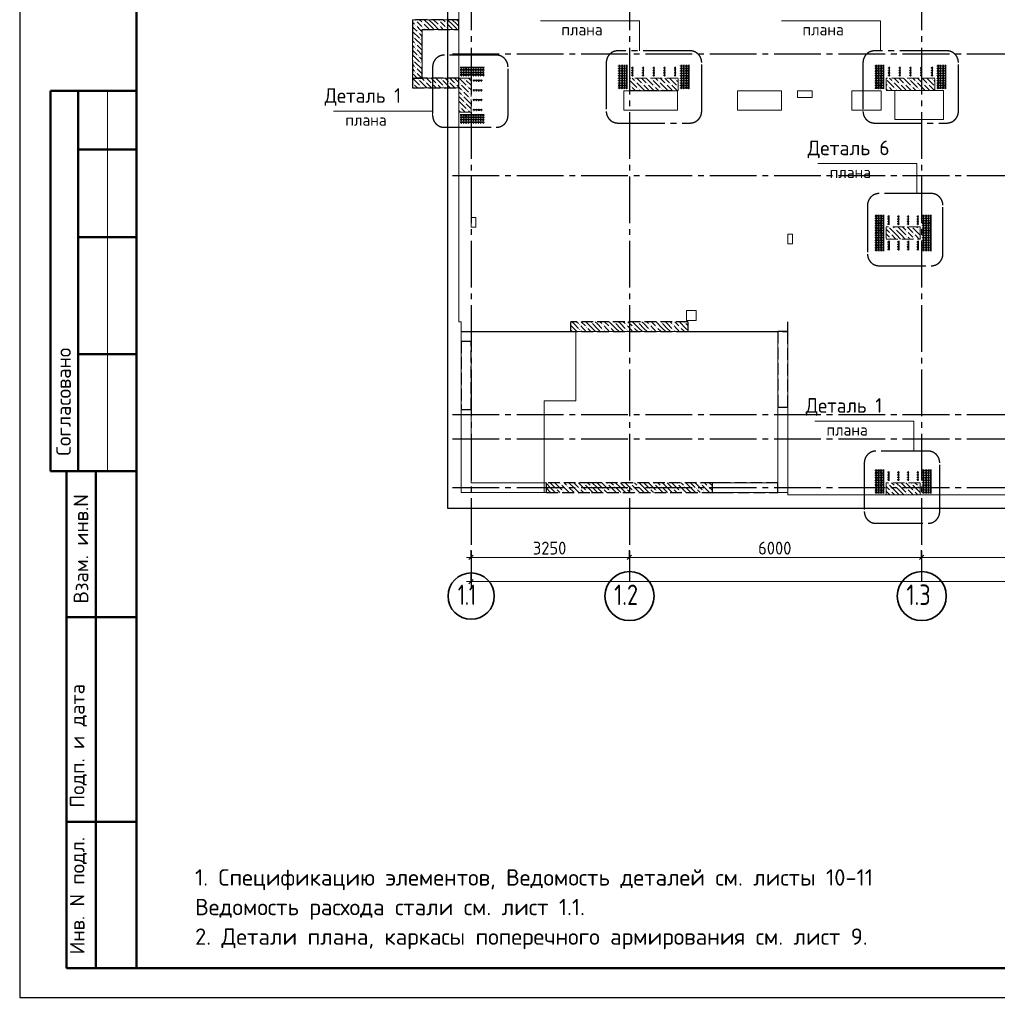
# Model space of a CAD drawing. Header units: millimetres. Extents: x 0 to 50400, y -143 to 35640.
# Tile 1 of 12: x 0 to 20068, y -143 to 20063. Entities that reach past the tile are written whole.
import ezdxf

# ---------------------------------------------------------------- set-up
doc = ezdxf.new("R2010")
doc.units = ezdxf.units.MM
doc.linetypes.add('______2', pattern=[324, 240, -84])
doc.linetypes.add('______5', pattern=[1320, 960, -120, 120, -120])
for name, color, linetype, lineweight in [('Standard', 7, 'Continuous', 25), ('ЖБ Перекрытие верхний уровень', 7, 'Continuous', 35), ('ЖБ Пилон', 7, 'Continuous', 35), ('ЖБ Стена верхний уровень', 7, 'Continuous', 35), ('Общий01', 7, 'Continuous', 13), ('Позиционная метка линия выноска', 7, 'Continuous', 13), ('Размерная линия_ общее', 7, 'Continuous', 13)]:
    doc.layers.add(name, color=color, linetype=linetype, lineweight=lineweight)
doc.layers.add('Вспомогательная арматура', color=7, linetype='Continuous', lineweight=18, true_color=0x656565)
doc.layers.add('Поперечная арматура', color=7, linetype='Continuous', lineweight=18, true_color=0x5a2814)
doc.layers.add('Оси', color=7, linetype='______5', true_color=0x656565)
doc.styles.add('ISOCPEUR', font='txt')

msp = doc.modelspace()

# ---------------------------------------------------------------- hatches: boundary and pattern name
at = {"layer": 'ЖБ Пилон', "linetype": 'Continuous', "lineweight": 18, "transparency": 33554687}
for points in [[(9132, 18841), (9140, 18849), (9147, 18841), (9140, 18833)], [(12636, 18793), (12644, 18801), (12651, 18793), (12644, 18785)], [(12972, 18841), (12980, 18849), (12987, 18841), (12980, 18833)], [(13116, 18793), (13124, 18801), (13131, 18793), (13124, 18785)], [(13452, 18841), (13460, 18849), (13467, 18841), (13460, 18833)], [(17785, 18844), (17787, 18841), (17785, 18839)], [(17916, 18793), (17924, 18801), (17931, 18793), (17924, 18785)], [(18252, 18841), (18260, 18849), (18267, 18841), (18260, 18833)], [(18396, 18793), (18404, 18801), (18411, 18793), (18404, 18785)], [(18732, 18841), (18740, 18849), (18747, 18841), (18740, 18833)], [(9036, 18745), (9044, 18753), (9051, 18745), (9044, 18737)], [(9084, 18601), (9092, 18609), (9099, 18601), (9092, 18594)], [(9180, 18697), (9188, 18705), (9195, 18697), (9188, 18689)], [(12540, 18697), (12548, 18705), (12555, 18697), (12548, 18689)], [(12684, 18649), (12692, 18657), (12699, 18649), (12692, 18641)], [(12780, 18745), (12788, 18753), (12795, 18745), (12788, 18737)], [(12876, 18745), (12884, 18753), (12891, 18745), (12884, 18737)], [(13020, 18697), (13028, 18705), (13035, 18697), (13028, 18689)], [(13164, 18649), (13172, 18657), (13179, 18649), (13172, 18641)], [(13260, 18745), (13268, 18753), (13275, 18745), (13268, 18737)], [(13356, 18745), (13364, 18753), (13371, 18745), (13364, 18737)], [(13500, 18697), (13508, 18705), (13515, 18698), (13515, 18697), (13508, 18689)], [(17820, 18697), (17828, 18705), (17835, 18697), (17828, 18689)], [(17964, 18649), (17972, 18657), (17979, 18649), (17972, 18641)], [(18060, 18745), (18068, 18753), (18075, 18745), (18068, 18737)], [(18156, 18745), (18164, 18753), (18171, 18745), (18164, 18737)], [(18300, 18697), (18308, 18705), (18315, 18697), (18308, 18689)], [(18444, 18649), (18452, 18657), (18459, 18649), (18452, 18641)], [(18540, 18745), (18548, 18753), (18555, 18745), (18548, 18737)], [(18636, 18745), (18644, 18753), (18651, 18745), (18644, 18737)], [(18780, 18697), (18785, 18703), (18785, 18692)], [(9084, 18505), (9092, 18513), (9099, 18505), (9092, 18497)], [(9228, 18553), (9236, 18561), (9243, 18553), (9236, 18545)], [(9228, 18457), (9236, 18465), (9243, 18457), (9236, 18449)], [(9036, 18265), (9044, 18273), (9051, 18265), (9044, 18257)], [(9132, 18361), (9140, 18369), (9147, 18361), (9140, 18354)], [(9180, 18217), (9188, 18225), (9195, 18217), (9188, 18209)], [(17830, 15812), (17828, 15809), (17825, 15812)], [(17964, 15769), (17972, 15777), (17979, 15769), (17972, 15761)], [(18310, 15812), (18308, 15809), (18305, 15812)], [(18444, 15769), (18452, 15777), (18459, 15769), (18452, 15761)], [(17868, 15673), (17876, 15681), (17883, 15673), (17876, 15665)], [(17868, 15577), (17876, 15585), (17883, 15577), (17876, 15569)], [(18204, 15721), (18212, 15729), (18219, 15721), (18212, 15714)], [(18204, 15625), (18212, 15633), (18219, 15625), (18212, 15617)], [(18348, 15673), (18356, 15681), (18363, 15673), (18356, 15665)], [(18348, 15577), (18356, 15585), (18363, 15577), (18356, 15569)], [(17820, 10537), (17828, 10545), (17835, 10537), (17828, 10529)], [(18300, 10537), (18308, 10545), (18315, 10537), (18308, 10529)], [(17868, 10393), (17876, 10401), (17883, 10393), (17876, 10385)], [(17964, 10489), (17972, 10497), (17979, 10489), (17972, 10481)], [(18204, 10441), (18212, 10449), (18219, 10441), (18212, 10433)], [(18204, 10345), (18212, 10353), (18219, 10345), (18212, 10337)], [(18348, 10393), (18356, 10401), (18363, 10393), (18356, 10385)], [(18444, 10489), (18452, 10497), (18459, 10489), (18452, 10481)]]:
    msp.add_hatch(color=7, dxfattribs=at).paths.add_polyline_path(points, flags=16)
at = {"layer": 'ЖБ Стена верхний уровень', "linetype": 'Continuous', "lineweight": 18, "transparency": 33554687}
for points in [[(8124, 20041), (8132, 20049), (8139, 20041), (8132, 20033)], [(8604, 20041), (8612, 20049), (8619, 20041), (8612, 20033)], [(8124, 19945), (8132, 19953), (8139, 19945), (8132, 19937)], [(8172, 19801), (8180, 19809), (8187, 19801), (8180, 19793)], [(8268, 19993), (8276, 20001), (8283, 19993), (8276, 19985)], [(8268, 19897), (8276, 19905), (8283, 19897), (8276, 19889)], [(8604, 19945), (8612, 19953), (8619, 19945), (8612, 19937)], [(8748, 19993), (8756, 20001), (8763, 19993), (8756, 19985)], [(8748, 19897), (8756, 19905), (8763, 19897), (8756, 19889)], [(8076, 19705), (8084, 19713), (8091, 19705), (8084, 19697)], [(8220, 19657), (8228, 19665), (8235, 19657), (8228, 19649)], [(8124, 19561), (8132, 19569), (8139, 19561), (8132, 19553)], [(8124, 19465), (8132, 19473), (8139, 19465), (8132, 19457)], [(8076, 19225), (8084, 19233), (8091, 19225), (8084, 19217)], [(8172, 19321), (8180, 19329), (8187, 19321), (8180, 19313)], [(8124, 19081), (8132, 19089), (8139, 19081), (8132, 19073)], [(8124, 18985), (8132, 18993), (8139, 18985), (8132, 18977)], [(8220, 19177), (8228, 19185), (8235, 19177), (8228, 19169)], [(8172, 18841), (8180, 18849), (8187, 18841), (8180, 18833)], [(8316, 18793), (8324, 18801), (8331, 18793), (8324, 18785)], [(8652, 18841), (8660, 18849), (8667, 18841), (8660, 18833)], [(8796, 18793), (8804, 18801), (8811, 18793), (8804, 18785)], [(8076, 18745), (8084, 18753), (8091, 18745), (8084, 18737)], [(8220, 18697), (8228, 18705), (8235, 18697), (8228, 18689)], [(8460, 18745), (8468, 18753), (8475, 18745), (8468, 18737)], [(8556, 18745), (8564, 18753), (8571, 18745), (8564, 18737)], [(8700, 18697), (8708, 18705), (8715, 18697), (8708, 18689)], [(8940, 18745), (8948, 18753), (8955, 18745), (8948, 18737)], [(11484, 13801), (11492, 13809), (11499, 13801), (11492, 13793)], [(11628, 13753), (11636, 13761), (11643, 13753), (11636, 13745)], [(11724, 13849), (11732, 13857), (11739, 13849), (11732, 13841)], [(11964, 13801), (11972, 13809), (11979, 13801), (11972, 13793)], [(12108, 13753), (12116, 13761), (12123, 13753), (12116, 13745)], [(12204, 13849), (12212, 13857), (12219, 13849), (12212, 13841)], [(12444, 13801), (12452, 13809), (12459, 13801), (12452, 13793)], [(12588, 13753), (12596, 13761), (12603, 13753), (12596, 13745)], [(12684, 13849), (12692, 13857), (12699, 13849), (12692, 13841)], [(12924, 13801), (12932, 13809), (12939, 13801), (12932, 13793)], [(13068, 13753), (13076, 13761), (13083, 13753), (13076, 13745)], [(13164, 13849), (13172, 13857), (13179, 13849), (13172, 13841)], [(13404, 13801), (13412, 13809), (13419, 13801), (13412, 13793)], [(13548, 13753), (13556, 13761), (13563, 13753), (13556, 13745)], [(13644, 13849), (13652, 13857), (13659, 13849), (13652, 13841)], [(11484, 13705), (11492, 13713), (11499, 13705), (11492, 13697)], [(11633, 13662), (11636, 13665), (11638, 13662)], [(11964, 13705), (11972, 13713), (11979, 13705), (11972, 13697)], [(12113, 13662), (12116, 13665), (12118, 13662)], [(12444, 13705), (12452, 13713), (12459, 13705), (12452, 13697)], [(12593, 13662), (12596, 13665), (12598, 13662)], [(12924, 13705), (12932, 13713), (12939, 13705), (12932, 13697)], [(13073, 13662), (13076, 13665), (13078, 13662)], [(13404, 13705), (13412, 13713), (13419, 13705), (13412, 13697)], [(13553, 13662), (13556, 13665), (13558, 13662)], [(11100, 10537), (11108, 10545), (11115, 10537), (11108, 10529)], [(11580, 10537), (11588, 10545), (11595, 10537), (11588, 10529)], [(12060, 10537), (12068, 10545), (12075, 10537), (12068, 10529)], [(12540, 10537), (12548, 10545), (12555, 10537), (12548, 10529)], [(13020, 10537), (13028, 10545), (13035, 10537), (13028, 10529)], [(13500, 10537), (13508, 10545), (13515, 10537), (13508, 10529)], [(13980, 10537), (13988, 10545), (13995, 10537), (13988, 10529)], [(11004, 10441), (11012, 10449), (11019, 10441), (11012, 10433)], [(11148, 10393), (11156, 10401), (11163, 10393), (11156, 10385)], [(11244, 10489), (11252, 10497), (11259, 10489), (11252, 10481)], [(11484, 10441), (11492, 10449), (11499, 10441), (11492, 10433)], [(11628, 10393), (11636, 10401), (11643, 10393), (11636, 10385)], [(11724, 10489), (11732, 10497), (11735, 10494), (11735, 10485), (11732, 10481)], [(11735, 10494), (11739, 10489), (11735, 10485)], [(11964, 10441), (11972, 10449), (11979, 10441), (11972, 10433)], [(12108, 10393), (12116, 10401), (12123, 10393), (12116, 10385)], [(12204, 10489), (12212, 10497), (12219, 10489), (12212, 10481)], [(12444, 10441), (12452, 10449), (12459, 10441), (12452, 10433)], [(12588, 10393), (12596, 10401), (12603, 10393), (12596, 10385)], [(12684, 10489), (12692, 10497), (12699, 10489), (12692, 10481)], [(12924, 10441), (12932, 10449), (12939, 10441), (12932, 10433)], [(13068, 10393), (13076, 10401), (13083, 10393), (13076, 10385)], [(13164, 10489), (13172, 10497), (13179, 10489), (13172, 10481)], [(13404, 10441), (13412, 10449), (13419, 10441), (13412, 10433)], [(13548, 10393), (13556, 10401), (13563, 10393), (13556, 10385)], [(13644, 10489), (13652, 10497), (13659, 10489), (13652, 10481)], [(13884, 10441), (13892, 10449), (13899, 10441), (13892, 10433)], [(14028, 10393), (14036, 10401), (14043, 10393), (14036, 10385)], [(14124, 10489), (14132, 10497), (14139, 10489), (14132, 10481)]]:
    msp.add_hatch(color=7, dxfattribs=at).paths.add_polyline_path(points, flags=16)

# ---------------------------------------------------------------- linework, layer by layer
at = {"layer": 'Standard', "color": 7, "linetype": 'Continuous', "lineweight": 25, "transparency": 33554687}
msp.add_line((2400, 35040), (2400, 1270), dxfattribs=at)
at = {"layer": 'Standard', "color": 7, "linetype": '______5', "lineweight": -3, "transparency": 33554687}
for p, q in [((13760, 19424), (12281, 19424)), ((19030, 19424), (17551, 19424)), ((9784, 19336), (8717, 19336)), ((8477, 19096), (8477, 18094)), ((10024, 18094), (10024, 19096)), ((12041, 19184), (12041, 18182)), ((14000, 18182), (14000, 19184)), ((17311, 19184), (17311, 18182)), ((19270, 18182), (19270, 19184)), ((8717, 17854), (9784, 17854)), ((12281, 17942), (13760, 17942)), ((17551, 17942), (19030, 17942)), ((18711, 16495), (17644, 16495)), ((17404, 16255), (17404, 15253)), ((18951, 15253), (18951, 16255)), ((17644, 15013), (18711, 15013)), ((18646, 11210), (17578, 11210)), ((17338, 10970), (17338, 9968)), ((18886, 9968), (18886, 10970)), ((17578, 9728), (18646, 9728))]:
    msp.add_line(p, q, dxfattribs=at)
at = {"layer": 'Standard', "color": 7, "linetype": 'Continuous', "lineweight": 50, "transparency": 33554687}
for p, q in [((7, 18600), (0, 18600)), ((2400, 18600), (632, 18600)), ((632, 18600), (632, 10800)), ((632, 18600), (632, 10800)), ((1200, 18600), (1200, 10800)), ((2400, 17400), (1200, 17400)), ((2400, 15600), (1200, 15600)), ((2400, 13200), (1200, 13200)), ((0, 10800), (7, 10800)), ((632, 10800), (2400, 10800)), ((960, 600), (960, 10800)), ((960, 600), (960, 10800)), ((1560, 600), (1560, 10800)), ((960, 7800), (2400, 7800)), ((960, 3600), (2400, 3600)), ((2400, 600), (960, 600))]:
    msp.add_line(p, q, dxfattribs=at)
at = {"layer": 'Standard', "color": 7, "linetype": 'Continuous', "lineweight": 13, "transparency": 33554687}
msp.add_line((1800, 18600), (1800, 10800), dxfattribs=at)
at = {"layer": 'Standard', "color": 7, "linetype": 'Continuous', "lineweight": 25, "transparency": 33554687}
msp.add_lwpolyline([(0, 0), (50400, 0), (50400, 35640), (0, 35640), (0, 0)], close=True, dxfattribs=at)
at = {"layer": 'Standard', "color": 7, "linetype": 'Continuous', "lineweight": 50, "transparency": 33554687}
msp.add_lwpolyline([(2400, 35040), (49800, 35040), (49800, 600), (2400, 600), (2400, 35040)], close=True, dxfattribs=at)
at = {"layer": 'Standard', "color": 254, "linetype": 'Continuous', "lineweight": -3, "true_color": 0xc4c4ff, "transparency": 33554687}
msp.add_lwpolyline([(8785, 10041), (40492, 10041), (40492, 32785), (8785, 32785), (8785, 10041)], dxfattribs=at)
at = {"layer": 'Standard', "color": 7, "linetype": '______5', "lineweight": -3, "transparency": 33554687}
for centre, start, end in [((12281, 19184), 90, 180), ((13760, 19184), 0, 90), ((17551, 19184), 90, 180), ((19030, 19184), 0, 90), ((8717, 19096), 90, 180), ((9784, 19096), 0, 90), ((8717, 18094), 180, 270), ((9784, 18094), 270, 0), ((12281, 18182), 180, 270), ((13760, 18182), 270, 0), ((17551, 18182), 180, 270), ((19030, 18182), 270, 0), ((17644, 16255), 90, 180), ((18711, 16255), 0, 90), ((17644, 15253), 180, 270), ((18711, 15253), 270, 0), ((17578, 10970), 90, 180), ((18646, 10970), 0, 90), ((17578, 9968), 180, 270), ((18646, 9968), 270, 0)]:
    msp.add_arc(centre, 240, start, end, dxfattribs=at)
at = {"layer": 'Вспомогательная арматура', "color": 7, "linetype": 'Continuous', "lineweight": 25, "transparency": 33554687}
for p, q in [((9536, 19082), (9044, 19082)), ((9536, 19082), (9044, 19082)), ((9536, 19032), (9044, 19032)), ((9536, 19032), (9044, 19032)), ((12315, 19133), (12315, 18641)), ((12315, 19133), (12315, 18641)), ((12365, 19133), (12365, 18641)), ((12365, 19133), (12365, 18641)), ((12415, 19133), (12415, 18641)), ((12415, 19133), (12415, 18641)), ((12465, 19133), (12465, 18641)), ((12465, 19133), (12465, 18641)), ((12585, 18901), (12585, 19093)), ((12585, 18901), (12585, 19093)), ((12805, 18901), (12805, 19093)), ((12805, 18901), (12805, 19093)), ((13025, 18901), (13025, 19093)), ((13025, 18901), (13025, 19093)), ((13245, 18901), (13245, 19093)), ((13245, 18901), (13245, 19093)), ((13465, 18901), (13465, 19093)), ((13465, 18901), (13465, 19093)), ((13585, 19133), (13585, 18641)), ((13585, 19133), (13585, 18641)), ((13635, 19133), (13635, 18641)), ((13635, 19133), (13635, 18641)), ((13685, 19133), (13685, 18641)), ((13685, 19133), (13685, 18641)), ((13735, 19133), (13735, 18641)), ((13735, 19133), (13735, 18641)), ((17585, 19133), (17585, 18641)), ((17585, 19133), (17585, 18641)), ((17635, 19133), (17635, 18641)), ((17635, 19133), (17635, 18641)), ((17685, 19133), (17685, 18641)), ((17685, 19133), (17685, 18641)), ((17735, 19133), (17735, 18641)), ((17735, 19133), (17735, 18641)), ((17855, 18901), (17855, 19093)), ((17855, 18901), (17855, 19093)), ((18075, 18901), (18075, 19093)), ((18075, 18901), (18075, 19093)), ((18295, 18901), (18295, 19093)), ((18295, 18901), (18295, 19093)), ((18515, 18901), (18515, 19093)), ((18515, 18901), (18515, 19093)), ((18735, 18901), (18735, 19093)), ((18735, 18901), (18735, 19093)), ((18855, 19133), (18855, 18641)), ((18855, 19133), (18855, 18641)), ((18905, 19133), (18905, 18641)), ((18905, 19133), (18905, 18641)), ((18955, 19133), (18955, 18641)), ((18955, 19133), (18955, 18641)), ((19005, 19133), (19005, 18641)), ((19005, 19133), (19005, 18641)), ((9536, 18982), (9044, 18982)), ((9536, 18982), (9044, 18982)), ((9536, 18932), (9044, 18932)), ((9536, 18932), (9044, 18932)), ((9304, 18822), (9496, 18822)), ((9304, 18822), (9496, 18822)), ((9304, 18622), (9496, 18622)), ((9304, 18622), (9496, 18622)), ((9304, 18422), (9496, 18422)), ((9304, 18422), (9496, 18422)), ((9304, 18222), (9496, 18222)), ((9304, 18222), (9496, 18222)), ((9536, 18112), (9044, 18112)), ((9536, 18112), (9044, 18112)), ((9536, 18062), (9044, 18062)), ((9536, 18062), (9044, 18062)), ((9536, 18012), (9044, 18012)), ((9536, 18012), (9044, 18012)), ((9536, 17962), (9044, 17962)), ((9536, 17962), (9044, 17962)), ((17585, 16058), (17585, 15316)), ((17585, 16058), (17585, 15316)), ((17635, 16058), (17635, 15316)), ((17635, 16058), (17635, 15316)), ((17685, 16058), (17685, 15316)), ((17685, 16058), (17685, 15316)), ((17735, 16058), (17735, 15316)), ((17735, 16058), (17735, 15316)), ((17845, 15851), (17845, 16043)), ((17845, 15851), (17845, 16043)), ((18045, 15851), (18045, 16043)), ((18045, 15851), (18045, 16043)), ((18245, 15851), (18245, 16043)), ((18245, 15851), (18245, 16043)), ((18445, 15851), (18445, 16043)), ((18445, 15851), (18445, 16043)), ((18555, 16058), (18555, 15316)), ((18555, 16058), (18555, 15316)), ((18605, 16058), (18605, 15316)), ((18605, 16058), (18605, 15316)), ((18655, 16058), (18655, 15316)), ((18655, 16058), (18655, 15316)), ((18705, 16058), (18705, 15316)), ((18705, 16058), (18705, 15316)), ((17845, 15523), (17845, 15331)), ((17845, 15523), (17845, 15331)), ((18045, 15523), (18045, 15331)), ((18045, 15523), (18045, 15331)), ((18245, 15523), (18245, 15331)), ((18245, 15523), (18245, 15331)), ((18445, 15523), (18445, 15331)), ((18445, 15523), (18445, 15331)), ((17585, 10833), (17585, 10341)), ((17585, 10833), (17585, 10341)), ((17635, 10833), (17635, 10341)), ((17635, 10833), (17635, 10341)), ((17685, 10833), (17685, 10341)), ((17685, 10833), (17685, 10341)), ((17735, 10833), (17735, 10341)), ((17735, 10833), (17735, 10341)), ((17845, 10601), (17845, 10793)), ((17845, 10601), (17845, 10793)), ((18045, 10601), (18045, 10793)), ((18045, 10601), (18045, 10793)), ((18245, 10601), (18245, 10793)), ((18245, 10601), (18245, 10793)), ((18445, 10601), (18445, 10793)), ((18445, 10601), (18445, 10793)), ((18555, 10833), (18555, 10341)), ((18555, 10833), (18555, 10341)), ((18605, 10833), (18605, 10341)), ((18605, 10833), (18605, 10341)), ((18655, 10833), (18655, 10341)), ((18655, 10833), (18655, 10341)), ((18705, 10833), (18705, 10341)), ((18705, 10833), (18705, 10341))]:
    msp.add_line(p, q, dxfattribs=at)
at = {"layer": 'ЖБ Перекрытие верхний уровень', "color": 7, "linetype": 'Continuous', "lineweight": 18, "transparency": 33554687}
for p, q in [((9015, 32612), (9015, 13862)), ((13505, 18605), (12405, 18605)), ((12405, 18605), (12405, 18205)), ((13505, 18205), (13505, 18605)), ((15635, 18605), (14735, 18605)), ((14735, 18605), (14735, 18205)), ((15635, 18205), (15635, 18605)), ((16265, 18605), (15965, 18605)), ((15965, 18605), (15965, 18465)), ((16265, 18465), (16265, 18605)), ((17685, 18605), (17085, 18605)), ((17085, 18605), (17085, 18205)), ((17685, 18205), (17685, 18605)), ((18965, 18612), (17965, 18612)), ((17965, 18612), (17965, 18012)), ((18965, 18012), (18965, 18612)), ((15965, 18465), (16265, 18465)), ((12405, 18205), (13505, 18205)), ((14735, 18205), (15635, 18205)), ((17085, 18205), (17685, 18205)), ((17965, 18012), (18965, 18012)), ((9365, 16005), (9265, 16005)), ((9265, 16005), (9265, 15805)), ((9365, 15805), (9365, 16005)), ((9265, 15805), (9365, 15805)), ((15865, 15662), (15765, 15662)), ((15765, 15662), (15765, 15462)), ((15865, 15462), (15865, 15662)), ((15765, 15462), (15865, 15462)), ((13885, 14092), (13685, 14092)), ((13685, 14092), (13685, 13892)), ((13885, 13892), (13885, 14092)), ((9015, 13862), (9065, 13862)), ((9065, 13862), (9065, 13662)), ((13685, 13892), (13885, 13892)), ((9065, 13662), (9065, 13462)), ((11415, 12242), (11415, 13662)), ((11415, 13662), (15565, 13662)), ((15565, 13662), (15565, 10362)), ((9065, 13462), (9265, 13462)), ((9265, 13462), (9265, 12062)), ((10765, 12242), (11415, 12242)), ((10765, 10362), (10765, 12242)), ((9265, 12062), (9065, 12062)), ((9065, 12062), (9065, 10362)), ((9065, 10362), (10765, 10362)), ((15565, 10362), (15765, 10362)), ((15765, 10362), (15765, 10312)), ((15765, 10312), (33665, 10312))]:
    msp.add_line(p, q, dxfattribs=at)
at = {"layer": 'ЖБ Пилон', "color": 253, "linetype": '______2', "lineweight": 13, "true_color": 0xa0a0a0, "transparency": 33554687}
for p, q in [((9265, 18862), (9015, 18862)), ((9015, 18862), (9015, 18162)), ((9265, 18162), (9265, 18862)), ((13515, 18862), (12515, 18862)), ((12515, 18862), (12515, 18612)), ((13515, 18612), (13515, 18862)), ((18785, 18862), (17785, 18862)), ((17785, 18862), (17785, 18612)), ((18785, 18612), (18785, 18862)), ((12515, 18612), (13515, 18612)), ((17785, 18612), (18785, 18612)), ((9015, 18162), (9265, 18162)), ((18485, 15812), (17785, 15812)), ((17785, 15812), (17785, 15562)), ((18485, 15562), (18485, 15812)), ((17785, 15562), (18485, 15562)), ((18485, 10562), (17785, 10562)), ((17785, 10562), (17785, 10312)), ((18485, 10312), (18485, 10562)), ((17785, 10312), (18485, 10312))]:
    msp.add_line(p, q, dxfattribs=at)
at = {"layer": 'ЖБ Пилон', "color": 9, "linetype": 'Continuous', "lineweight": 18, "true_color": 0xc7c7c7, "transparency": 33554687}
for p, q in [((9022, 18862), (9164, 18721)), ((9164, 18817), (9265, 18716)), ((9214, 18862), (9260, 18817)), ((12524, 18817), (12668, 18673)), ((12574, 18862), (12620, 18817)), ((12670, 18862), (12764, 18769)), ((12812, 18817), (12766, 18862)), ((12860, 18769), (12812, 18817)), ((12862, 18862), (13004, 18721)), ((13004, 18817), (13148, 18673)), ((13054, 18862), (13100, 18817)), ((13150, 18862), (13244, 18769)), ((13292, 18817), (13246, 18862)), ((13340, 18769), (13292, 18817)), ((13342, 18862), (13484, 18721)), ((13484, 18817), (13515, 18786)), ((17804, 18817), (17948, 18673)), ((17854, 18862), (17900, 18817)), ((17950, 18862), (18044, 18769)), ((18092, 18817), (18046, 18862)), ((18140, 18769), (18092, 18817)), ((18142, 18862), (18284, 18721)), ((18284, 18817), (18428, 18673)), ((18334, 18862), (18380, 18817)), ((18430, 18862), (18524, 18769)), ((18572, 18817), (18526, 18862)), ((18620, 18769), (18572, 18817)), ((18622, 18862), (18764, 18721)), ((18764, 18817), (18785, 18796)), ((9020, 18769), (9015, 18774)), ((9015, 18678), (9068, 18625)), ((9068, 18721), (9212, 18577)), ((9265, 18620), (9212, 18673)), ((12515, 18730), (12524, 18721)), ((12515, 18634), (12537, 18612)), ((12633, 18612), (12572, 18673)), ((12812, 18625), (12668, 18769)), ((12716, 18625), (12728, 18612)), ((12812, 18721), (12908, 18625)), ((12812, 18625), (12824, 18612)), ((12908, 18721), (13017, 18612)), ((13113, 18612), (13052, 18673)), ((13292, 18625), (13148, 18769)), ((13196, 18625), (13208, 18612)), ((13292, 18721), (13388, 18625)), ((13292, 18625), (13304, 18612)), ((13388, 18721), (13497, 18612)), ((17785, 18740), (17804, 18721)), ((17785, 18644), (17817, 18612)), ((17913, 18612), (17852, 18673)), ((18092, 18625), (17948, 18769)), ((17996, 18625), (18008, 18612)), ((18092, 18721), (18188, 18625)), ((18092, 18625), (18104, 18612)), ((18188, 18721), (18297, 18612)), ((18393, 18612), (18332, 18673)), ((18572, 18625), (18428, 18769)), ((18476, 18625), (18488, 18612)), ((18572, 18721), (18668, 18625)), ((18572, 18625), (18584, 18612)), ((18668, 18721), (18777, 18612)), ((9015, 18582), (9068, 18529)), ((9015, 18486), (9116, 18385)), ((9164, 18529), (9116, 18577)), ((9116, 18481), (9260, 18337)), ((9212, 18481), (9164, 18529)), ((9260, 18529), (9265, 18524)), ((9260, 18433), (9265, 18428)), ((9020, 18289), (9015, 18294)), ((9015, 18198), (9050, 18162)), ((9020, 18385), (9164, 18241)), ((9068, 18241), (9146, 18162)), ((9164, 18337), (9265, 18236)), ((9242, 18162), (9212, 18193)), ((17785, 15764), (17852, 15697)), ((17996, 15649), (17852, 15793)), ((17929, 15812), (17948, 15793)), ((18092, 15745), (18024, 15812)), ((18120, 15812), (18188, 15745)), ((18216, 15812), (18332, 15697)), ((18476, 15649), (18332, 15793)), ((18409, 15812), (18428, 15793)), ((17804, 15649), (17785, 15668)), ((17785, 15572), (17794, 15562)), ((17852, 15601), (17804, 15649)), ((17900, 15649), (17986, 15562)), ((17996, 15745), (18092, 15649)), ((17996, 15649), (18082, 15562)), ((18092, 15745), (18188, 15649)), ((18092, 15649), (18178, 15562)), ((18284, 15649), (18236, 15697)), ((18236, 15601), (18274, 15562)), ((18332, 15601), (18284, 15649)), ((18380, 15649), (18466, 15562)), ((18476, 15745), (18485, 15736)), ((18476, 15649), (18485, 15640)), ((17802, 10562), (17804, 10561)), ((17996, 10369), (17852, 10513)), ((17898, 10562), (17948, 10513)), ((18092, 10465), (17994, 10562)), ((18092, 10561), (18188, 10465)), ((18188, 10561), (18332, 10417)), ((18282, 10562), (18284, 10561)), ((18476, 10369), (18332, 10513)), ((18378, 10562), (18428, 10513)), ((18485, 10552), (18474, 10562)), ((17785, 10484), (17852, 10417)), ((17804, 10369), (17785, 10388)), ((17852, 10321), (17804, 10369)), ((17900, 10369), (17956, 10312)), ((17996, 10465), (18092, 10369)), ((17996, 10369), (18052, 10312)), ((18092, 10465), (18188, 10369)), ((18092, 10369), (18148, 10312)), ((18284, 10369), (18236, 10417)), ((18236, 10321), (18244, 10312)), ((18332, 10321), (18284, 10369)), ((18380, 10369), (18436, 10312)), ((18476, 10465), (18485, 10456)), ((18476, 10369), (18485, 10360))]:
    msp.add_line(p, q, dxfattribs=at)
at = {"layer": 'ЖБ Стена верхний уровень', "color": 251, "linetype": '______2', "lineweight": -3, "true_color": 0x656565, "transparency": 33554687}
for p, q in [((9015, 20062), (8065, 20062)), ((8065, 20062), (8065, 19862)), ((9015, 19862), (9015, 20062)), ((8065, 19862), (8065, 18862)), ((8265, 18862), (8265, 19862)), ((8265, 19862), (9015, 19862)), ((8065, 18862), (8265, 18862)), ((9015, 18862), (8065, 18862)), ((8065, 18862), (8065, 18662)), ((9015, 18662), (9015, 18862)), ((8065, 18662), (9015, 18662)), ((11315, 13662), (11315, 13862)), ((13715, 13862), (11315, 13862)), ((13715, 13862), (13715, 13662)), ((15765, 13662), (15765, 13862)), ((15765, 13662), (15765, 13862)), ((9065, 13662), (11315, 13662)), ((9065, 13662), (9265, 13662)), ((9265, 13662), (15565, 13662)), ((13715, 13662), (15765, 13662)), ((15565, 13662), (15565, 12112)), ((15765, 12112), (15765, 13662)), ((9065, 13462), (9065, 12062)), ((9265, 12062), (9265, 13462)), ((10815, 10362), (10815, 10562)), ((11735, 10562), (10815, 10562)), ((14215, 10562), (11735, 10562)), ((14415, 10562), (14215, 10562)), ((15565, 10562), (14415, 10562)), ((10815, 10362), (11735, 10362)), ((11735, 10362), (14215, 10362)), ((14215, 10362), (14415, 10362)), ((14415, 10362), (15565, 10362))]:
    msp.add_line(p, q, dxfattribs=at)
at = {"layer": 'ЖБ Стена верхний уровень', "color": 9, "linetype": 'Continuous', "lineweight": 18, "true_color": 0xc7c7c7, "transparency": 33554687}
for p, q in [((8065, 20012), (8108, 19969)), ((8204, 19969), (8156, 20017)), ((8207, 20062), (8252, 20017)), ((8396, 19969), (8303, 20062)), ((8398, 20062), (8492, 19969)), ((8494, 20062), (8588, 19969)), ((8684, 19969), (8636, 20017)), ((8687, 20062), (8732, 20017)), ((8876, 19969), (8783, 20062)), ((8878, 20062), (8972, 19969)), ((8974, 20062), (9015, 20022)), ((8065, 19916), (8119, 19862)), ((8065, 19820), (8204, 19681)), ((8119, 19862), (8156, 19825)), ((8156, 19921), (8214, 19862)), ((8252, 19921), (8204, 19969)), ((8214, 19862), (8265, 19812)), ((8300, 19969), (8396, 19873)), ((8300, 19873), (8310, 19862)), ((8396, 19969), (8492, 19873)), ((8492, 19969), (8599, 19862)), ((8636, 19921), (8694, 19862)), ((8732, 19921), (8684, 19969)), ((8780, 19969), (8876, 19873)), ((8780, 19873), (8790, 19862)), ((8876, 19969), (8972, 19873)), ((8972, 19969), (9015, 19926)), ((8065, 19628), (8108, 19585)), ((8108, 19681), (8252, 19537)), ((8204, 19777), (8265, 19716)), ((8265, 19620), (8252, 19633)), ((8065, 19532), (8108, 19489)), ((8065, 19436), (8156, 19345)), ((8204, 19489), (8156, 19537)), ((8156, 19441), (8265, 19332)), ((8252, 19441), (8204, 19489)), ((8065, 19340), (8204, 19201)), ((8108, 19201), (8252, 19057)), ((8204, 19297), (8265, 19236)), ((8065, 19148), (8108, 19105)), ((8065, 19052), (8108, 19009)), ((8204, 19009), (8156, 19057)), ((8252, 18961), (8204, 19009)), ((8265, 19140), (8252, 19153)), ((8065, 18956), (8156, 18865)), ((8065, 18860), (8204, 18721)), ((8156, 18961), (8254, 18862)), ((8204, 18817), (8348, 18673)), ((8254, 18862), (8300, 18817)), ((8350, 18862), (8444, 18769)), ((8492, 18817), (8446, 18862)), ((8540, 18769), (8492, 18817)), ((8542, 18862), (8684, 18721)), ((8684, 18817), (8828, 18673)), ((8734, 18862), (8780, 18817)), ((8830, 18862), (8924, 18769)), ((8972, 18817), (8926, 18862)), ((9015, 18774), (8972, 18817)), ((8065, 18668), (8070, 18662)), ((8108, 18721), (8166, 18662)), ((8263, 18662), (8252, 18673)), ((8454, 18662), (8348, 18769)), ((8492, 18721), (8550, 18662)), ((8588, 18721), (8646, 18662)), ((8743, 18662), (8732, 18673)), ((8934, 18662), (8828, 18769)), ((8972, 18721), (9015, 18678)), ((11315, 13786), (11372, 13729)), ((11372, 13825), (11334, 13862)), ((11372, 13825), (11468, 13729)), ((11430, 13862), (11468, 13825)), ((11564, 13729), (11516, 13777)), ((11526, 13862), (11612, 13777)), ((11756, 13729), (11623, 13862)), ((11756, 13825), (11852, 13729)), ((11852, 13825), (11814, 13862)), ((11852, 13825), (11948, 13729)), ((11910, 13862), (11948, 13825)), ((12044, 13729), (11996, 13777)), ((12007, 13862), (12092, 13777)), ((12236, 13729), (12103, 13862)), ((12236, 13825), (12332, 13729)), ((12332, 13825), (12294, 13862)), ((12332, 13825), (12428, 13729)), ((12390, 13862), (12428, 13825)), ((12524, 13729), (12476, 13777)), ((12487, 13862), (12572, 13777)), ((12716, 13729), (12583, 13862)), ((12716, 13825), (12812, 13729)), ((12812, 13825), (12774, 13862)), ((12812, 13825), (12908, 13729)), ((12870, 13862), (12908, 13825)), ((13004, 13729), (12956, 13777)), ((12967, 13862), (13052, 13777)), ((13196, 13729), (13063, 13862)), ((13196, 13825), (13292, 13729)), ((13292, 13825), (13254, 13862)), ((13292, 13825), (13388, 13729)), ((13350, 13862), (13388, 13825)), ((13484, 13729), (13436, 13777)), ((13447, 13862), (13532, 13777)), ((13676, 13729), (13543, 13862)), ((13676, 13825), (13715, 13786)), ((11315, 13690), (11343, 13662)), ((11372, 13729), (11438, 13662)), ((11516, 13681), (11534, 13662)), ((11612, 13681), (11564, 13729)), ((11660, 13729), (11726, 13662)), ((11756, 13729), (11823, 13662)), ((11852, 13729), (11918, 13662)), ((11996, 13681), (12014, 13662)), ((12092, 13681), (12044, 13729)), ((12140, 13729), (12206, 13662)), ((12236, 13729), (12303, 13662)), ((12332, 13729), (12398, 13662)), ((12476, 13681), (12494, 13662)), ((12572, 13681), (12524, 13729)), ((12620, 13729), (12686, 13662)), ((12716, 13729), (12783, 13662)), ((12812, 13729), (12878, 13662)), ((12956, 13681), (12974, 13662)), ((13052, 13681), (13004, 13729)), ((13100, 13729), (13166, 13662)), ((13196, 13729), (13263, 13662)), ((13292, 13729), (13358, 13662)), ((13436, 13681), (13454, 13662)), ((13532, 13681), (13484, 13729)), ((13580, 13729), (13646, 13662)), ((13676, 13729), (13715, 13690)), ((10892, 10465), (10815, 10542)), ((10892, 10561), (10988, 10465)), ((10988, 10561), (11132, 10417)), ((11082, 10562), (11084, 10561)), ((11276, 10369), (11132, 10513)), ((11178, 10562), (11228, 10513)), ((11372, 10465), (11274, 10562)), ((11372, 10561), (11468, 10465)), ((11468, 10561), (11612, 10417)), ((11562, 10562), (11564, 10561)), ((11735, 10390), (11612, 10513)), ((11658, 10562), (11708, 10513)), ((11852, 10465), (11754, 10562)), ((11852, 10561), (11948, 10465)), ((11948, 10561), (12092, 10417)), ((12042, 10562), (12044, 10561)), ((12236, 10369), (12092, 10513)), ((12138, 10562), (12188, 10513)), ((12332, 10465), (12234, 10562)), ((12332, 10561), (12428, 10465)), ((12428, 10561), (12572, 10417)), ((12522, 10562), (12524, 10561)), ((12716, 10369), (12572, 10513)), ((12618, 10562), (12668, 10513)), ((12812, 10465), (12714, 10562)), ((12812, 10561), (12908, 10465)), ((12908, 10561), (13052, 10417)), ((13002, 10562), (13004, 10561)), ((13196, 10369), (13052, 10513)), ((13098, 10562), (13148, 10513)), ((13292, 10465), (13194, 10562)), ((13292, 10561), (13388, 10465)), ((13388, 10561), (13532, 10417)), ((13482, 10562), (13484, 10561)), ((13676, 10369), (13532, 10513)), ((13578, 10562), (13628, 10513)), ((13772, 10465), (13674, 10562)), ((13772, 10561), (13868, 10465)), ((13868, 10561), (14012, 10417)), ((13962, 10562), (13964, 10561)), ((14156, 10369), (14012, 10513)), ((14058, 10562), (14108, 10513)), ((14215, 10502), (14154, 10562)), ((10815, 10446), (10892, 10369)), ((10892, 10465), (10988, 10369)), ((10892, 10369), (10898, 10362)), ((11084, 10369), (11036, 10417)), ((11090, 10362), (11084, 10369)), ((11180, 10369), (11186, 10362)), ((11276, 10465), (11372, 10369)), ((11276, 10369), (11282, 10362)), ((11372, 10465), (11468, 10369)), ((11372, 10369), (11378, 10362)), ((11564, 10369), (11516, 10417)), ((11570, 10362), (11564, 10369)), ((11660, 10369), (11666, 10362)), ((11756, 10369), (11735, 10390)), ((11756, 10465), (11852, 10369)), ((11756, 10369), (11762, 10362)), ((11852, 10465), (11948, 10369)), ((11852, 10369), (11858, 10362)), ((12044, 10369), (11996, 10417)), ((12050, 10362), (12044, 10369)), ((12140, 10369), (12146, 10362)), ((12236, 10465), (12332, 10369)), ((12236, 10369), (12242, 10362)), ((12332, 10465), (12428, 10369)), ((12332, 10369), (12338, 10362)), ((12524, 10369), (12476, 10417)), ((12530, 10362), (12524, 10369)), ((12620, 10369), (12626, 10362)), ((12716, 10465), (12812, 10369)), ((12716, 10369), (12722, 10362)), ((12812, 10465), (12908, 10369)), ((12812, 10369), (12818, 10362)), ((13004, 10369), (12956, 10417)), ((13010, 10362), (13004, 10369)), ((13100, 10369), (13106, 10362)), ((13196, 10465), (13292, 10369)), ((13196, 10369), (13202, 10362)), ((13292, 10465), (13388, 10369)), ((13292, 10369), (13298, 10362)), ((13484, 10369), (13436, 10417)), ((13490, 10362), (13484, 10369)), ((13580, 10369), (13586, 10362)), ((13676, 10465), (13772, 10369)), ((13676, 10369), (13682, 10362)), ((13772, 10465), (13868, 10369)), ((13772, 10369), (13778, 10362)), ((13964, 10369), (13916, 10417)), ((13970, 10362), (13964, 10369)), ((14060, 10369), (14066, 10362)), ((14156, 10465), (14215, 10406)), ((14156, 10369), (14162, 10362))]:
    msp.add_line(p, q, dxfattribs=at)
at = {"layer": 'ЖБ Стена верхний уровень', "color": 7, "linetype": 'Continuous', "lineweight": 18, "transparency": 33554687}
for p, q in [((9065, 13662), (9065, 10562)), ((9265, 10562), (9265, 13662)), ((11415, 12242), (11415, 13662)), ((15565, 13662), (15565, 10562)), ((15765, 10562), (15765, 13662)), ((10765, 12242), (11415, 12242)), ((9065, 10562), (9065, 10362)), ((10815, 10562), (9265, 10562)), ((15565, 10562), (14415, 10562)), ((15765, 10362), (15765, 10562)), ((9065, 10362), (10815, 10362)), ((14415, 10362), (15765, 10362))]:
    msp.add_line(p, q, dxfattribs=at)
at = {"layer": 'ЖБ Стена верхний уровень', "color": 7, "linetype": 'Continuous', "lineweight": 25, "transparency": 33554687}
for p, q in [((15765, 13662), (15565, 13662)), ((9265, 13462), (9065, 13462)), ((9065, 12062), (9265, 12062)), ((15565, 12112), (15765, 12112)), ((14215, 10562), (14215, 10362)), ((15565, 10362), (15565, 10562))]:
    msp.add_line(p, q, dxfattribs=at)
at = {"layer": 'Общий01', "color": 7, "linetype": 'Continuous', "lineweight": 13, "transparency": 33554687}
for points in [[(10688, 20040), (12721, 20040), (12721, 19424)], [(15638, 20040), (17671, 20040), (17671, 19424)], [(6444, 18186), (8477, 18186), (8477, 18094)], [(16386, 17111), (18419, 17111), (18419, 16495)], [(16321, 11826), (18354, 11826), (18354, 11210)]]:
    msp.add_lwpolyline(points, dxfattribs=at)
at = {"layer": 'Оси', "color": 8, "linetype": '______5', "lineweight": -3, "transparency": 33554687}
for p, q in [((9265, 32685), (9265, 8527)), ((12515, 32685), (12515, 8527)), ((18515, 32685), (18515, 8527)), ((8885, 19362), (42963, 19362)), ((8885, 16862), (42963, 16862)), ((8885, 11962), (42963, 11962)), ((8885, 11462), (42963, 11462)), ((8885, 10462), (42963, 10462))]:
    msp.add_line(p, q, dxfattribs=at)
at = {"layer": 'Оси', "color": 7, "linetype": 'Continuous', "lineweight": 35, "transparency": 33554687}
for centre, radius in [((9268, 8234), 475), ((12518, 8234), 503), ((18518, 8234), 503)]:
    msp.add_circle(centre, radius, dxfattribs=at)
at = {"layer": 'Позиционная метка линия выноска', "color": 7, "linetype": 'Continuous', "lineweight": 18, "transparency": 33554687}
for p, q in [((8065, 18662), (8065, 20062)), ((8065, 20062), (8385, 20062)), ((9015, 20062), (8365, 20062)), ((9015, 19862), (8265, 19862)), ((8265, 19862), (8265, 18862)), ((8265, 18862), (9015, 18862)), ((9015, 18662), (8065, 18662))]:
    msp.add_line(p, q, dxfattribs=at)
at = {"layer": 'Поперечная арматура', "color": 7, "linetype": 'Continuous', "lineweight": 50, "transparency": 33554687}
for centre in [(9065, 19072), (9065, 19022), (9115, 19072), (9115, 19022), (9165, 19072), (9165, 19022), (9215, 19072), (9215, 19022), (9265, 19072), (9265, 19022), (9315, 19072), (9315, 19022), (9365, 19072), (9365, 19022), (9415, 19072), (9415, 19022), (9465, 19072), (9465, 19022), (9515, 19072), (9515, 19022), (12305, 19112), (12305, 19062), (12305, 19012), (12355, 19112), (12355, 19062), (12355, 19012), (12405, 19112), (12405, 19062), (12405, 19012), (12455, 19112), (12455, 19062), (12455, 19012), (12575, 19072), (12575, 19022), (12795, 19072), (12795, 19022), (13015, 19072), (13015, 19022), (13235, 19072), (13235, 19022), (13455, 19072), (13455, 19022), (13575, 19112), (13575, 19062), (13575, 19012), (13625, 19112), (13625, 19062), (13625, 19012), (13675, 19112), (13675, 19062), (13675, 19012), (13725, 19112), (13725, 19062), (13725, 19012), (17575, 19112), (17575, 19062), (17575, 19012), (17625, 19112), (17625, 19062), (17625, 19012), (17675, 19112), (17675, 19062), (17675, 19012), (17725, 19112), (17725, 19062), (17725, 19012), (17845, 19072), (17845, 19022), (18065, 19072), (18065, 19022), (18285, 19072), (18285, 19022), (18505, 19072), (18505, 19022), (18725, 19072), (18725, 19022), (18845, 19112), (18845, 19062), (18845, 19012), (18895, 19112), (18895, 19062), (18895, 19012), (18945, 19112), (18945, 19062), (18945, 19012), (18995, 19112), (18995, 19062), (18995, 19012), (9065, 18972), (9065, 18922), (9115, 18972), (9115, 18922), (9165, 18972), (9165, 18922), (9215, 18972), (9215, 18922), (9265, 18972), (9265, 18922), (9315, 18972), (9315, 18922), (9325, 18812), (9365, 18972), (9365, 18922), (9375, 18812), (9415, 18972), (9415, 18922), (9425, 18812), (9465, 18972), (9465, 18922), (9475, 18812), (9515, 18972), (9515, 18922), (12305, 18962), (12305, 18912), (12305, 18862), (12305, 18812), (12355, 18962), (12355, 18912), (12355, 18862), (12355, 18812), (12405, 18962), (12405, 18912), (12405, 18862), (12405, 18812), (12455, 18962), (12455, 18912), (12455, 18862), (12455, 18812), (12575, 18972), (12575, 18922), (12795, 18972), (12795, 18922), (13015, 18972), (13015, 18922), (13235, 18972), (13235, 18922), (13455, 18972), (13455, 18922), (13575, 18962), (13575, 18912), (13575, 18862), (13575, 18812), (13625, 18962), (13625, 18912), (13625, 18862), (13625, 18812), (13675, 18962), (13675, 18912), (13675, 18862), (13675, 18812), (13725, 18962), (13725, 18912), (13725, 18862), (13725, 18812), (17575, 18962), (17575, 18912), (17575, 18862), (17575, 18812), (17625, 18962), (17625, 18912), (17625, 18862), (17625, 18812), (17675, 18962), (17675, 18912), (17675, 18862), (17675, 18812), (17725, 18962), (17725, 18912), (17725, 18862), (17725, 18812), (17845, 18972), (17845, 18922), (18065, 18972), (18065, 18922), (18285, 18972), (18285, 18922), (18505, 18972), (18505, 18922), (18725, 18972), (18725, 18922), (18845, 18962), (18845, 18912), (18845, 18862), (18845, 18812), (18895, 18962), (18895, 18912), (18895, 18862), (18895, 18812), (18945, 18962), (18945, 18912), (18945, 18862), (18945, 18812), (18995, 18962), (18995, 18912), (18995, 18862), (18995, 18812), (9325, 18612), (9375, 18612), (9425, 18612), (9475, 18612), (12305, 18762), (12305, 18712), (12305, 18662), (12355, 18762), (12355, 18712), (12355, 18662), (12405, 18762), (12405, 18712), (12405, 18662), (12455, 18762), (12455, 18712), (12455, 18662), (13575, 18762), (13575, 18712), (13575, 18662), (13625, 18762), (13625, 18712), (13625, 18662), (13675, 18762), (13675, 18712), (13675, 18662), (13725, 18762), (13725, 18712), (13725, 18662), (17575, 18762), (17575, 18712), (17575, 18662), (17625, 18762), (17625, 18712), (17625, 18662), (17675, 18762), (17675, 18712), (17675, 18662), (17725, 18762), (17725, 18712), (17725, 18662), (18845, 18762), (18845, 18712), (18845, 18662), (18895, 18762), (18895, 18712), (18895, 18662), (18945, 18762), (18945, 18712), (18945, 18662), (18995, 18762), (18995, 18712), (18995, 18662), (9325, 18412), (9375, 18412), (9425, 18412), (9475, 18412), (9325, 18212), (9375, 18212), (9425, 18212), (9475, 18212), (9065, 18102), (9065, 18052), (9065, 18002), (9115, 18102), (9115, 18052), (9115, 18002), (9165, 18102), (9165, 18052), (9165, 18002), (9215, 18102), (9215, 18052), (9215, 18002), (9265, 18102), (9265, 18052), (9265, 18002), (9315, 18102), (9315, 18052), (9315, 18002), (9365, 18102), (9365, 18052), (9365, 18002), (9415, 18102), (9415, 18052), (9415, 18002), (9465, 18102), (9465, 18052), (9465, 18002), (9515, 18102), (9515, 18052), (9515, 18002), (9065, 17952), (9115, 17952), (9165, 17952), (9215, 17952), (9265, 17952), (9315, 17952), (9365, 17952), (9415, 17952), (9465, 17952), (9515, 17952), (17575, 16037), (17575, 15987), (17625, 16037), (17625, 15987), (17675, 16037), (17675, 15987), (17725, 16037), (17725, 15987), (17835, 16022), (17835, 15972), (18035, 16022), (18035, 15972), (18235, 16022), (18235, 15972), (18435, 16022), (18435, 15972), (18545, 16037), (18545, 15987), (18595, 16037), (18595, 15987), (18645, 16037), (18645, 15987), (18695, 16037), (18695, 15987), (17575, 15937), (17575, 15887), (17575, 15837), (17575, 15787), (17625, 15937), (17625, 15887), (17625, 15837), (17625, 15787), (17675, 15937), (17675, 15887), (17675, 15837), (17675, 15787), (17725, 15937), (17725, 15887), (17725, 15837), (17725, 15787), (17835, 15922), (17835, 15872), (18035, 15922), (18035, 15872), (18235, 15922), (18235, 15872), (18435, 15922), (18435, 15872), (18545, 15937), (18545, 15887), (18545, 15837), (18545, 15787), (18595, 15937), (18595, 15887), (18595, 15837), (18595, 15787), (18645, 15937), (18645, 15887), (18645, 15837), (18645, 15787), (18695, 15937), (18695, 15887), (18695, 15837), (18695, 15787), (17575, 15737), (17575, 15687), (17575, 15637), (17575, 15587), (17625, 15737), (17625, 15687), (17625, 15637), (17625, 15587), (17675, 15737), (17675, 15687), (17675, 15637), (17675, 15587), (17725, 15737), (17725, 15687), (17725, 15637), (17725, 15587), (18545, 15737), (18545, 15687), (18545, 15637), (18545, 15587), (18595, 15737), (18595, 15687), (18595, 15637), (18595, 15587), (18645, 15737), (18645, 15687), (18645, 15637), (18645, 15587), (18695, 15737), (18695, 15687), (18695, 15637), (18695, 15587), (17575, 15537), (17575, 15487), (17575, 15437), (17575, 15387), (17625, 15537), (17625, 15487), (17625, 15437), (17625, 15387), (17675, 15537), (17675, 15487), (17675, 15437), (17675, 15387), (17725, 15537), (17725, 15487), (17725, 15437), (17725, 15387), (17835, 15502), (17835, 15452), (17835, 15402), (17835, 15352), (18035, 15502), (18035, 15452), (18035, 15402), (18035, 15352), (18235, 15502), (18235, 15452), (18235, 15402), (18235, 15352), (18435, 15502), (18435, 15452), (18435, 15402), (18435, 15352), (18545, 15537), (18545, 15487), (18545, 15437), (18545, 15387), (18595, 15537), (18595, 15487), (18595, 15437), (18595, 15387), (18645, 15537), (18645, 15487), (18645, 15437), (18645, 15387), (18695, 15537), (18695, 15487), (18695, 15437), (18695, 15387), (17575, 15337), (17625, 15337), (17675, 15337), (17725, 15337), (18545, 15337), (18595, 15337), (18645, 15337), (18695, 15337), (17575, 10812), (17575, 10762), (17575, 10712), (17625, 10812), (17625, 10762), (17625, 10712), (17675, 10812), (17675, 10762), (17675, 10712), (17725, 10812), (17725, 10762), (17725, 10712), (17835, 10772), (17835, 10722), (18035, 10772), (18035, 10722), (18235, 10772), (18235, 10722), (18435, 10772), (18435, 10722), (18545, 10812), (18545, 10762), (18545, 10712), (18595, 10812), (18595, 10762), (18595, 10712), (18645, 10812), (18645, 10762), (18645, 10712), (18695, 10812), (18695, 10762), (18695, 10712), (17575, 10662), (17575, 10612), (17575, 10562), (17575, 10512), (17625, 10662), (17625, 10612), (17625, 10562), (17625, 10512), (17675, 10662), (17675, 10612), (17675, 10562), (17675, 10512), (17725, 10662), (17725, 10612), (17725, 10562), (17725, 10512), (17835, 10672), (17835, 10622), (18035, 10672), (18035, 10622), (18235, 10672), (18235, 10622), (18435, 10672), (18435, 10622), (18545, 10662), (18545, 10612), (18545, 10562), (18545, 10512), (18595, 10662), (18595, 10612), (18595, 10562), (18595, 10512), (18645, 10662), (18645, 10612), (18645, 10562), (18645, 10512), (18695, 10662), (18695, 10612), (18695, 10562), (18695, 10512), (17575, 10462), (17575, 10412), (17575, 10362), (17625, 10462), (17625, 10412), (17625, 10362), (17675, 10462), (17675, 10412), (17675, 10362), (17725, 10462), (17725, 10412), (17725, 10362), (18545, 10462), (18545, 10412), (18545, 10362), (18595, 10462), (18595, 10412), (18595, 10362), (18645, 10462), (18645, 10412), (18645, 10362), (18695, 10462), (18695, 10412), (18695, 10362)]:
    msp.add_circle(centre, 4, dxfattribs=at)
at = {"layer": 'Размерная линия_ общее', "color": 7, "linetype": 'Continuous', "lineweight": -3, "transparency": 33554687}
for p, q in [((9265, 9027), (9265, 9177)), ((12515, 9027), (12515, 9177)), ((18515, 9027), (18515, 9177)), ((9265, 9027), (9265, 8877)), ((12515, 9027), (12515, 8877)), ((18515, 9027), (18515, 8877)), ((9265, 8532), (9265, 8682)), ((9265, 8532), (9265, 8382)), ((9265, 8532), (9265, 8438))]:
    msp.add_line(p, q, dxfattribs=at)
at = {"layer": 'Размерная линия_ общее', "color": 7, "linetype": 'Continuous', "lineweight": 13, "transparency": 33554687}
for p, q in [((9265, 9027), (9175, 9027)), ((9265, 9027), (12515, 9027)), ((12515, 9027), (18515, 9027)), ((18515, 9027), (24515, 9027)), ((9265, 8532), (9175, 8532)), ((9265, 8532), (40065, 8532))]:
    msp.add_line(p, q, dxfattribs=at)
at = {"layer": 'Размерная линия_ общее', "color": 7, "linetype": 'Continuous', "lineweight": 25, "transparency": 33554687}
for p, q in [((9220, 8982), (9310, 9072)), ((12470, 8982), (12560, 9072)), ((18470, 8982), (18560, 9072)), ((9220, 8487), (9310, 8577))]:
    msp.add_line(p, q, dxfattribs=at)

# ---------------------------------------------------------------- texts
at = {"layer": 'Standard', "color": 7, "linetype": 'Continuous', "lineweight": 50, "transparency": 33554687, "char_height": 300, "attachment_point": 7, "rotation": 90, "style": 'ISOCPEUR'}
for s, insert, width in [('\\A1;{\\fISOCPEUR|i0|b0;\\H300.000000;\\W1.000000;\\C7;Согласовано}\\P', (1050, 11114), 2486.25), ('\\A1;{\\fISOCPEUR|i0|b0;\\H300.000000;\\W1.000000;\\C7;Взам. инв.N}\\P', (1408, 8083), 2290.92), ('\\A1;{\\fISOCPEUR|i0|b0;\\H300.000000;\\W1.000000;\\C7;Подп. и дата}\\P', (1379, 3891), 2636.47), ('\\A1;{\\fISOCPEUR|i0|b0;\\H300.000000;\\W1.000000;\\C7;Инв. N подл.}\\P', (1379, 881), 2426.15)]:
    msp.add_mtext(s, dxfattribs=dict(at, insert=insert, width=width))
at = {"layer": 'Standard', "color": 7, "linetype": 'Continuous', "lineweight": 13, "transparency": 33554687, "insert": (3600, 2629), "char_height": 336, "width": 13933.08, "attachment_point": 1, "line_spacing_factor": 1.084337}
msp.add_mtext('\\A1;{\\fISOCPEUR|i0|b0;\\H335.999994;\\W1.000000;\\C7;1. Спецификацию элементов, Ведомость деталей см. листы 10-11}\\P{\\fISOCPEUR|i0|b0;\\H335.999994;\\W1.000000;\\C7;Ведомость расхода стали см. лист 1.1.}\\P{\\fISOCPEUR|i0|b0;\\H335.999994;\\W1.000000;\\C7;2. Детали плана, каркасы поперечного армирования см. лист 9.}\\P', dxfattribs=at)
at = {"layer": 'Общий01', "color": 7, "linetype": 'Continuous', "lineweight": 25, "transparency": 33554687, "attachment_point": 7, "style": 'ISOCPEUR'}
for s, insert, char_height, width in [('\\W0.95;плана', (11119, 19741), 240, 1001.19), ('\\W0.95;плана', (16069, 19741), 240, 1001.19), ('\\W0.94;Деталь 1', (6260, 18295), 300, 1879.6), ('\\W0.95;плана', (6685, 17887), 240, 1001.19), ('\\W0.97;Деталь 6', (16172, 17220), 300, 1944.26), ('\\W0.95;плана', (16627, 16812), 240, 1001.19), ('\\W0.94;Деталь 1', (16136, 11935), 300, 1879.59), ('\\W0.95;плана', (16561, 11527), 240, 1001.19)]:
    msp.add_mtext(s, dxfattribs=dict(at, insert=insert, char_height=char_height, width=width))
at = {"layer": 'Оси', "color": 7, "linetype": 'Continuous', "lineweight": 35, "transparency": 33554687, "char_height": 420, "attachment_point": 7, "style": 'ISOCPEUR'}
for s, insert, width in [('\\W0.68;1.1', (8995, 8051), 689.49), ('\\W0.79;1.2', (12203, 8051), 795.29), ('\\W0.79;1.3', (18203, 8051), 795.29)]:
    msp.add_mtext(s, dxfattribs=dict(at, insert=insert, width=width))
at = {"layer": 'Размерная линия_ общее', "color": 7, "linetype": 'Continuous', "lineweight": 25, "transparency": 33554687, "char_height": 264, "attachment_point": 7, "style": 'ISOCPEUR'}
for s, insert, width in [('\\W0.93;3250', (10534, 9087), 861.71), ('\\W0.93;6000', (15159, 9087), 861.72)]:
    msp.add_mtext(s, dxfattribs=dict(at, insert=insert, width=width))

doc.saveas('drawing.dxf')
